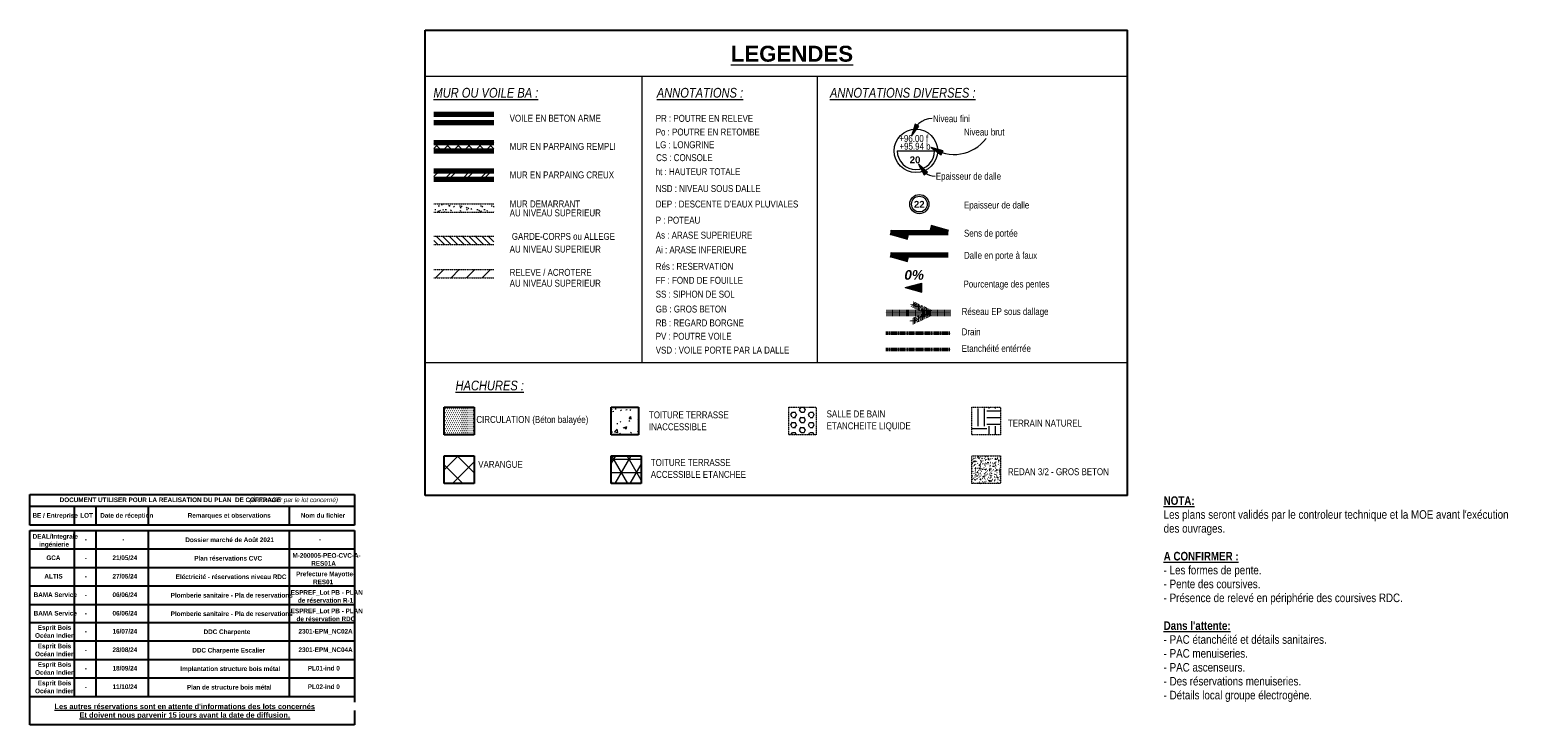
# Model space of a CAD drawing. Header units: millimetres. Extents: x 8507 to 110494, y 1100 to 66219.
# Tile 1 of 38: x 8507 to 41014, y 1100 to 16157. Entities that reach past the tile are written whole.
import ezdxf

# ---------------------------------------------------------------- set-up
doc = ezdxf.new("R2010")
doc.units = ezdxf.units.MM
for name, pattern in [('Projeté', [3.96875, 2.38125, -1.5875]), ('tiret perso 2', [3, 1.5, -1.5]), ('Triple dash EP', [21.2, 0.6, -3, 4, -3, 0.6, -3, 4, -3])]:
    doc.linetypes.add(name, pattern=pattern)
for name, color, linetype, lineweight in [('A-ANNO-NOTE', 131, 'Continuous', 9), ('A-DETL', 90, 'Continuous', 5), ('A-DETL-GENF', 92, 'Continuous', 5), ('A-DETL-MEDM', 33, 'Continuous', 25), ('A-DETL-THIN', 151, 'Continuous', 5), ('A-FLOR-OVHD', 1, 'Projeté', 5), ('G-ANNO-TEXT', 231, 'Continuous', 9)]:
    doc.layers.add(name, color=color, linetype=linetype, lineweight=lineweight)
doc.styles.add('Arial Narrow', font='ARIALN.TTF', dxfattribs={"height": 150})
doc.styles.add('Arial Narrow_2', font='ARIALN.TTF', dxfattribs={"height": 185})
doc.styles.add('Arial Narrow_B', font='ARIALNB.TTF', dxfattribs={"height": 100})
doc.styles.add('Arial Narrow_B_1', font='ARIALNB.TTF', dxfattribs={"height": 185})
doc.styles.add('Arial Narrow_B_I', font='ARIALNBI.TTF', dxfattribs={"height": 100})
doc.styles.add('Arial Narrow_B_I_1', font='ARIALNBI.TTF', dxfattribs={"height": 210})
doc.styles.add('Arial_B', font='arialbd.ttf', dxfattribs={"height": 115})
doc.styles.add('Arial_B_1', font='arialbd.ttf', dxfattribs={"height": 345})
doc.styles.add('Arial_B_2', font='arialbd.ttf', dxfattribs={"height": 150})
doc.styles.add('Arial_B_I', font='arialbi.ttf', dxfattribs={"height": 210})

# ---------------------------------------------------------------- blocks, each defined once
blk = doc.blocks.new('niveau aménag dalle - niveau aménag dalle-933489-Légende des murs')
at = {"layer": 'A-ANNO-NOTE'}
blk.add_hatch(color=256, dxfattribs=at).paths.add_polyline_path([(14591, 10671), (14591, 10479), (14232, 10575)])
for p, q in [((14232, 10575), (14591, 10671)), ((14232, 10575), (14591, 10479)), ((14591, 10479), (14591, 10671))]:
    blk.add_line(p, q, dxfattribs=at)

msp = doc.modelspace()

# ---------------------------------------------------------------- hatches: boundary and pattern name
at = {"layer": 'A-DETL-GENF', "lineweight": 9}
h = msp.add_hatch(dxfattribs=at)
h.set_pattern_fill('FP_7', color=250, style=0, pattern_type=2)
h.set_pattern_definition([(45, (13239.69, 0), (-116.6726, 116.6726), []), (135, (13239.69, 0), (-116.6726, -116.6726), [])])
h.paths.add_polyline_path([(18561.1, 13539.5), (18561.1, 13719.5), (17261.1, 13719.5), (17261.1, 13539.5)])
h = msp.add_hatch(dxfattribs=at)
h.set_pattern_fill('FP_12', color=250, style=0, pattern_type=2)
h.set_pattern_definition([(45, (13239.7, 0), (-188.5854, 188.5854), []), (45, (13239.7, 285.75), (-188.5854, 188.5854), [])])
h.paths.add_polyline_path([(18561.1, 12927.1), (18561.1, 13107.1), (17261.1, 13107.1), (17261.1, 12927.1)])
at = {"layer": 'A-DETL-GENF'}
h = msp.add_hatch(dxfattribs=at)
h.set_pattern_fill('FP_5', style=0, pattern_type=2)
h.set_pattern_definition([(0, (13239.69, 0), (304.8, 76.2), [25.146, -203.454, 25.146, -203.454, -1219.2]), (0, (13239.69, 0), (304.8, 76.2), [-457.2, 25.146, -432.054, 25.146, -203.454, -533.4]), (0, (13239.69, 0), (304.8, 76.2), [-1143, 25.146, -127.254, 25.146, -355.854]), (120, (13353.99, 38.1), (-218.39114, 225.86454), [25.146, -203.454, 25.146, -203.454, -1219.2]), (120, (13353.99, 38.1), (-218.39114, 225.86454), [-457.2, 25.146, -432.054, 25.146, -203.454, -533.4]), (120, (13353.99, 38.1), (-218.39114, 225.86454), [-1143, 25.146, -127.254, 25.146, -355.854]), (240, (13392.09, 190.5), (-86.40886, -302.06454), [25.146, -203.454, 25.146, -203.454, -1219.2]), (240, (13392.09, 190.5), (-86.40886, -302.06454), [-457.2, 25.146, -432.054, 25.146, -203.454, -533.4]), (240, (13392.09, 190.5), (-86.40886, -302.06454), [-1143, 25.146, -127.254, 25.146, -355.854])])
h.paths.add_polyline_path([(18561.1, 12213.4), (18561.1, 12393.4), (17261.1, 12393.4), (17261.1, 12213.4)])
h = msp.add_hatch(dxfattribs=at)
h.set_pattern_fill('FP_2', style=0, pattern_type=2)
h.set_pattern_definition([(315, (-2120160.07, -1348758.58), (70.710678, 70.710678), [])])
h.paths.add_polyline_path([(18561.1, 11509.3), (18561.1, 11689.3), (17261.1, 11689.3), (17261.1, 11509.3)])
h = msp.add_hatch(dxfattribs=at)
h.set_pattern_fill('FP_6', style=0, pattern_type=2)
h.set_pattern_definition([(45, (13239.7, 0), (-168.38, 168.38), [])])
h.paths.add_polyline_path([(18561.1, 10789.3), (18561.1, 10969.3), (17261.1, 10969.3), (17261.1, 10789.3)])
h = msp.add_hatch(dxfattribs=at)
h.set_pattern_fill('FP_3', style=0, pattern_type=2)
h.set_pattern_definition([(0, (-2133376.136, -1356378.623), (21.828, 43.656), [8.382, -35.274])])
h.paths.add_polyline_path([(18132.2, 7385.5), (18132.2, 7985.5), (17483, 7985.5), (17483, 7385.5)])
h = msp.add_hatch(dxfattribs=at)
h.set_pattern_fill('FP_1', style=0, pattern_type=2)
h.set_pattern_definition([(50, (13239.7, 0), (546.553, -47.817), [57.15, -628.65]), (355, (13239.7, 0), (-105.728, 573.17), [45.72, -502.92]), (100.451, (13285.24, -4), (440.828, 525.35), [48.57, -534.27]), (46.184, (13239.7, 152.4), (813.237, -126.13), [85.725, -942.975]), (96.636, (13307.46, 141.9), (712.21, 742.28), [72.855, -801.405]), (351.184, (13239.7, 152.4), (712.215, 742.276), [68.58, -754.38]), (21, (13315.9, 114.3), (454.843, -306.796), [57.15, -628.65]), (326, (13315.9, 114.3), (185.406, 552.564), [45.72, -502.92]), (71.451, (13353.8, 88.73), (640.25, 245.764), [48.57, -534.27]), (37.5, (13239.69, 0), (9.2664, 253.665), [25.146, -471.678, 25.146, -485.394, -504.825]), (37.5, (13239.69, 0), (9.2664, 253.665), [-1007.364, 25.146, -479.679]), (7.5, (13239.7, 0), (200.4594, 300.5414), [25.146, -265.938, 25.146, -460.248, -192.405]), (7.5, (13239.7, 0), (200.4594, 300.5414), [-776.478, 25.146, -167.259]), (327.5, (13069.76, 0), (406.773, -17.1864), [25.146, -165.354, 25.146, -569.214, -788.67]), (327.5, (13069.76, 0), (406.773, -17.1864), [-784.86, 25.146, -763.524]), (317.5, (12993.56, 0), (444.388, 76.28), [25.146, -222.504, 25.146, -369.57, -560.07]), (317.5, (12993.56, 0), (444.388, 76.28), [-642.366, 25.146, -534.924])])
h.paths.add_polyline_path([(21697.1, 7385.5), (21697.1, 7985.5), (21103, 7985.5), (21103, 7385.5)])
h = msp.add_hatch(dxfattribs=at)
h.set_pattern_fill('FP_4', color=9, style=0, pattern_type=2)
h.set_pattern_definition([(0, (-2125905.71, -1356378.62), (0, 109.985), [63.5, -127]), (120, (-2125905.71, -1356378.62), (-95.249804, -54.9925), [63.5, -127]), (60, (-2125842.21, -1356378.62), (-95.249804, 54.9925), [63.5, -127])])
h.paths.add_polyline_path([(25547.5, 7385.5), (25547.5, 7985.5), (24953.4, 7985.5), (24953.4, 7385.5)])
h = msp.add_hatch(dxfattribs=at)
h.set_pattern_fill('FP_9', color=253, style=0, pattern_type=2)
h.set_pattern_definition([(0, (13239.7, 0), (381, 381), [381, -381]), (0, (13239.7, 142.88), (381, 381), [381, -381]), (0, (13239.7, 285.75), (381, 381), [381, -381]), (90, (13287.3, 333.38), (-381, 381), [381, -381]), (90, (13430.2, 333.38), (-381, 381), [381, -381]), (90, (13573.06, 333.38), (-381, 381), [381, -381])])
h.paths.add_polyline_path([(29541.1, 7385.5), (29541.1, 7985.5), (28916.7, 7985.5), (28916.7, 7385.5)])
h = msp.add_hatch(dxfattribs=at)
h.set_pattern_fill('FP_10', color=8, style=0, pattern_type=2)
h.set_pattern_definition([(45, (13239.7, 0), (-238.649, 238.649), []), (135, (13239.7, 0), (-238.649, -238.649), [])])
h.paths.add_polyline_path([(18132.2, 6333.6), (18132.2, 6933.6), (17483, 6933.6), (17483, 6333.6)])
h = msp.add_hatch(dxfattribs=at)
h.set_pattern_fill('FP_11', style=0, pattern_type=2)
h.set_pattern_definition([(0, (13239.7, 0), (0, 285.75), []), (60, (13239.7, 0), (-247.467, 142.875), []), (120, (13239.7, 0), (-247.467, -142.875), [])])
h.paths.add_polyline_path([(21752.2, 6333.6), (21752.2, 6933.6), (21103, 6933.6), (21103, 6333.6)])
h = msp.add_hatch(dxfattribs=at)
h.set_pattern_fill('FP_8', color=9, style=0, pattern_type=2)
h.set_pattern_definition([(50, (221795.15, -844152.45), (150.624956, -13.177898), [15.75, -173.25]), (355, (221795.15, -844152.45), (-29.137704, 157.960606), [12.6, -138.6]), (100.451, (221807.7, -844153.55), (121.48793, 144.781111), [13.385, -147.24]), (46.184, (221795.15, -844110.45), (224.120633, -34.760092), [23.625, -259.875]), (96.636, (221813.82, -844113.34), (196.278123, 204.56567), [20.078, -220.86]), (351.184, (221795.15, -844110.45), (196.27986, 204.5646), [18.9, -207.9]), (21, (221816.15, -844120.95), (125.350783, -84.550077), [15.75, -173.25]), (326, (221816.15, -844120.95), (51.096411, 152.281698), [12.6, -138.6]), (71.451, (221826.6, -844128), (176.447013, 67.729897), [13.385, -147.24]), (37.5, (221795.15, -844152.45), (2.5535696, 69.9077093), [8.382, -128.538, 8.382, -132.318, -139.125]), (37.5, (221795.15, -844152.45), (2.5535696, 69.9077093), [-277.62, 8.382, -130.743]), (7.5, (221795.15, -844152.45), (55.244603, 82.8264595), [8.382, -71.838, 8.382, -125.388, -53.025]), (7.5, (221795.15, -844152.45), (55.244603, 82.8264595), [-213.99, 8.382, -44.643]), (327.5, (221748.32, -844152.45), (112.1023742, -4.736308), [8.382, -44.118, 8.382, -155.418, -217.35]), (327.5, (221748.32, -844152.45), (112.1023742, -4.736308), [-216.3, 8.382, -208.968]), (317.5, (221727.32, -844152.45), (122.468801, 21.022317), [8.382, -59.868, 8.382, -100.398, -154.35]), (317.5, (221727.32, -844152.45), (122.468801, 21.022317), [-177.03, 8.382, -145.968])])
h.paths.add_polyline_path([(29541.1, 6333.6), (29541.1, 6933.6), (28916.7, 6933.6), (28916.7, 6333.6)])
at = {"layer": 'G-ANNO-TEXT'}
for points in [[(27609.9, 13859.9), (27769.9, 14073), (27687.4, 14114.9)], [(28037.6, 13611.4), (28254.5, 13456.5), (28294.4, 13540)], [(27762.3, 13256.9), (27884.2, 13019.9), (27957.9, 13075.9)]]:
    msp.add_hatch(color=7, dxfattribs=at).paths.add_polyline_path(points)

# ---------------------------------------------------------------- linework, layer by layer
at = {"layer": 'A-DETL', "lineweight": 70}
for p, q in [((17261.1, 14330.6), (18561.1, 14330.6)), ((17261.1, 14150.6), (18561.1, 14150.6)), ((17261.1, 13719.5), (18561.1, 13719.5)), ((17261.1, 13539.5), (18561.1, 13539.5)), ((17261.1, 13107.1), (18561.1, 13107.1)), ((17261.1, 12927.1), (18561.1, 12927.1)), ((27156.3, 11769.9), (28404.3, 11769.9)), ((27540.8, 11659.7), (27156.3, 11769.9)), ((28404.3, 11769.9), (28019.8, 11880.2)), ((27156.3, 11289.9), (28404.3, 11289.9)), ((27540.8, 11179.7), (27156.3, 11289.9))]:
    msp.add_line(p, q, dxfattribs=at)
at = {"layer": 'A-DETL', "linetype": 'Triple dash EP', "lineweight": 100}
for p, q in [((27636.6, 10215.7), (28030.8, 10031.9)), ((27056.7, 10031.9), (28456.7, 10031.9)), ((27636.6, 9848.1), (28030.8, 10031.9))]:
    msp.add_line(p, q, dxfattribs=at)
at = {"layer": 'A-DETL', "linetype": 'tiret perso 2', "lineweight": 50}
for p, q in [((27056.7, 9591.9), (28456.7, 9591.9)), ((27056.7, 9231.9), (28456.7, 9231.9))]:
    msp.add_line(p, q, dxfattribs=at)
at = {"layer": 'A-DETL-MEDM'}
for p, q in [((17069.6, 16157.4), (32291.6, 16157.4)), ((17069.6, 6070), (17069.6, 16157.4)), ((32291.6, 6070), (32291.6, 16157.4)), ((17483, 7985.5), (18132.2, 7985.5)), ((17483, 7385.5), (17483, 7985.5)), ((18132.2, 7985.5), (18132.2, 7385.5)), ((21103, 7985.5), (21697.1, 7985.5)), ((21103, 7385.5), (21103, 7985.5)), ((21697.1, 7985.5), (21697.1, 7385.5)), ((18132.2, 7385.5), (17483, 7385.5)), ((21697.1, 7385.5), (21103, 7385.5)), ((17483, 6933.6), (18132.2, 6933.6)), ((17483, 6333.6), (17483, 6933.6)), ((18132.2, 6933.6), (18132.2, 6333.6)), ((21103, 6933.6), (21752.2, 6933.6)), ((21103, 6333.6), (21103, 6933.6)), ((21752.2, 6933.6), (21752.2, 6333.6)), ((18132.2, 6333.6), (17483, 6333.6)), ((21752.2, 6333.6), (21103, 6333.6)), ((8506.8, 6092.1), (15541.2, 6092.1)), ((8506.8, 5430.1), (8506.8, 6092.1)), ((15541.2, 6092.1), (15541.2, 5430.1)), ((32291.6, 6070), (17069.6, 6070)), ((8506.8, 5842.1), (15541.2, 5842.1)), ((9466.5, 5842.1), (9466.5, 5430.1)), ((9935.9, 5842.1), (9935.9, 5430.1)), ((11069.3, 5842.1), (11069.3, 5430.1)), ((14126.1, 5842.1), (14126.1, 5430.1)), ((15541.2, 5430.1), (8506.8, 5430.1)), ((8506.8, 5313.5), (15541.2, 5313.5)), ((8506.8, 1099.8), (8506.8, 5313.5)), ((9466.5, 5313.5), (9466.5, 1719.2)), ((9935.9, 5313.5), (9935.9, 1719.2)), ((11069.3, 5313.5), (11069.3, 1719.2)), ((14126.1, 5313.5), (14126.1, 1719.2)), ((15541.2, 5313.5), (15541.2, 1099.8)), ((8506.8, 4913), (15541.2, 4913)), ((8506.8, 4512.5), (15541.2, 4512.5)), ((8506.8, 4112), (15541.2, 4112)), ((8506.8, 3711.5), (15541.2, 3711.5)), ((8513, 3320.8), (15547.4, 3320.8)), ((8513, 2920.3), (15547.4, 2920.3)), ((8513, 2519.8), (15547.4, 2519.8)), ((8513, 2119.3), (15547.4, 2119.3)), ((8506.8, 1719.2), (15541.2, 1719.2)), ((15541.2, 1099.8), (8506.8, 1099.8))]:
    msp.add_line(p, q, dxfattribs=at)
at = {"layer": 'A-DETL-THIN'}
for p, q in [((17069.6, 15157.4), (32291.6, 15157.4)), ((21766.4, 15157.4), (21766.4, 8951.8)), ((25566.4, 15157.4), (25566.4, 8951.8)), ((27301.6, 13539.4), (28111.6, 13539.4)), ((17069.6, 8951.8), (32291.6, 8951.8))]:
    msp.add_line(p, q, dxfattribs=at)
for centre, radius in [((27706.6, 13539.4), 470.9), ((27780.3, 12384.9), 207.5), ((27780.3, 12384.9), 170)]:
    msp.add_circle(centre, radius, dxfattribs=at)
msp.add_arc((27706.6, 13539.4), 405, 180, 360, dxfattribs=at)
at = {"layer": 'A-FLOR-OVHD'}
for p, q in [((17261.1, 12393.4), (18561.1, 12393.4)), ((17261.1, 12213.4), (18561.1, 12213.4)), ((17261.1, 11689.3), (18561.1, 11689.3)), ((17261.1, 11509.3), (18561.1, 11509.3)), ((17261.1, 10969.3), (18561.1, 10969.3)), ((17261.1, 10789.3), (18561.1, 10789.3)), ((24953.4, 7985.5), (25547.5, 7985.5)), ((24953.4, 7385.5), (24953.4, 7985.5)), ((25547.5, 7985.5), (25547.5, 7385.5)), ((28916.7, 7985.5), (29541.1, 7985.5)), ((28916.7, 7385.5), (28916.7, 7985.5)), ((29541.1, 7985.5), (29541.1, 7385.5)), ((25547.5, 7385.5), (24953.4, 7385.5)), ((29541.1, 7385.5), (28916.7, 7385.5)), ((28916.7, 6933.6), (29541.1, 6933.6)), ((28916.7, 6333.6), (28916.7, 6933.6)), ((29541.1, 6933.6), (29541.1, 6333.6)), ((29541.1, 6333.6), (28916.7, 6333.6))]:
    msp.add_line(p, q, dxfattribs=at)
at = {"layer": 'G-ANNO-TEXT', "color": 130}
for p, q in [((27687.4, 14114.9), (27609.9, 13859.9)), ((27609.9, 13859.9), (27769.9, 14073)), ((27769.9, 14073), (27687.4, 14114.9)), ((28037.6, 13611.4), (28254.5, 13456.5)), ((28294.4, 13540), (28037.6, 13611.4)), ((28254.5, 13456.5), (28294.4, 13540)), ((27762.3, 13256.9), (27884.2, 13019.9)), ((27957.9, 13075.9), (27762.3, 13256.9)), ((27884.2, 13019.9), (27957.9, 13075.9))]:
    msp.add_line(p, q, dxfattribs=at)
for centre, radius, start, end in [((28060.9, 13778.3), 458.3, 90, 169.74961), ((28529.7, 14336.6), 876.3, 235.8418, 322.86686), ((28121.5, 13365), 375.2, 196.75291, 270)]:
    msp.add_arc(centre, radius, start, end, dxfattribs=at)

# ---------------------------------------------------------------- block references
at = {"layer": 'A-ANNO-NOTE'}
msp.add_blockref('niveau aménag dalle - niveau aménag dalle-933489-Légende des murs', (13239.7, 0), dxfattribs=at)

# ---------------------------------------------------------------- texts
at = {"layer": 'G-ANNO-TEXT', "color": 7, "attachment_point": 1, "bg_fill": 3, "box_fill_scale": 1.25, "bg_fill_color": 256, "bg_fill_true_color": 13158600, "bg_fill_transparency": 0}
for s, insert, char_height, width, style in [('\\LLEGENDES', (23693.3, 15816.4), 345, 3174.682, 'Arial_B_1'), ('\\LANNOTATIONS :', (22090.2, 14903), 210, 2314.873, 'Arial Narrow_B_I_1'), ('\\LANNOTATIONS DIVERSES :', (25843, 14903), 210, 3854.113, 'Arial Narrow_B_I_1'), ('\\LHACHURES :', (17728.6, 8560.4), 210, 1821.835, 'Arial Narrow_B_I_1')]:
    msp.add_mtext(s, dxfattribs=dict(at, insert=insert, char_height=char_height, width=width, style=style))
at = {"layer": 'G-ANNO-TEXT', "color": 7, "attachment_point": 1}
for s, insert, char_height, width, style in [('VOILE EN BETON ARME', (18902.1, 14320.6), 150, 2453.164, 'Arial Narrow'), ('PR : POUTRE EN RELEVE', (22068.2, 14318.5), 150, 2621.518, 'Arial Narrow'), ('Niveau fini', (28075.9, 14311.6), 150, 1004.114, 'Arial Narrow'), ('Po : POUTRE EN RETOMBE', (22068.2, 14022.2), 150, 2795.885, 'Arial Narrow'), ('Niveau brut ', (28747.2, 14022.2), 150, 1160.443, 'Arial Narrow'), ('MUR EN PARPAING REMPLI', (18902.1, 13709.5), 150, 2843.986, 'Arial Narrow'), ('LG : LONGRINE', (22068.2, 13746.8), 150, 1563.291, 'Arial Narrow'), ('+96.00 f', (27345.5, 13882.6), 150, 787.658, 'Arial Narrow'), ('+95.94 b', (27349.2, 13713.8), 150, 847.785, 'Arial Narrow'), (' CS : CONSOLE', (22028.2, 13466.8), 150, 1569.303, 'Arial Narrow'), ('20', (27570.5, 13420.1), 150, 288.608, 'Arial_B_2'), ('MUR EN PARPAING CREUX', (18902.1, 13093), 150, 2789.872, 'Arial Narrow'), ('ht : HAUTEUR TOTALE', (22068.2, 13162.7), 150, 2278.797, 'Arial Narrow'), ('Epaisseur de dalle', (28136.5, 13064.9), 150, 1779.746, 'Arial Narrow'), ('NSD : NIVEAU SOUS DALLE', (22068.2, 12798), 150, 2819.936, 'Arial Narrow'), ('MUR DEMARRANT', (18902.1, 12464.8), 150, 1875.949, 'Arial Narrow'), ("DEP : DESCENTE D'EAUX PLUVIALES", (22068.2, 12462), 150, 3848.1, 'Arial Narrow'), ('22 ', (27662.2, 12455.2), 150, 360.759, 'Arial_B_2'), ('Epaisseur de dalle', (28747.2, 12440.3), 150, 1779.746, 'Arial Narrow'), ('AU NIVEAU SUPERIEUR', (18902.1, 12270.3), 150, 2447.151, 'Arial Narrow'), ('P : POTEAU', (22068.2, 12111.7), 150, 1202.531, 'Arial Narrow'), (' GARDE-CORPS ou ALLEGE', (18902.1, 11760.7), 150, 2831.961, 'Arial Narrow'), ('As : ARASE SUPERIEURE', (22068.2, 11787.8), 150, 2603.48, 'Arial Narrow'), ('Sens de portée', (28747.2, 11829.8), 150, 1467.088, 'Arial Narrow'), ('AU NIVEAU SUPERIEUR', (18902.1, 11486), 150, 2447.151, 'Arial Narrow'), ('Ai : ARASE INFERIEURE', (22068.2, 11470.3), 150, 2447.151, 'Arial Narrow'), ('Dalle en porte à faux', (28747.2, 11349.8), 150, 1990.189, 'Arial Narrow'), ('Rés : RESERVATION', (22068.2, 11112.2), 150, 2086.392, 'Arial Narrow'), ('AU NIVEAU SUPERIEUR', (18902.1, 10746.7), 150, 2447.151, 'Arial Narrow'), ('RELEVE / ACROTERE ', (18902.1, 10981.4), 150, 2266.771, 'Arial Narrow'), ('FF : FOND DE FOUILLE', (22068.2, 10809.1), 150, 2344.936, 'Arial Narrow'), ('Pourcentage des pentes', (28737.6, 10728.7), 150, 2344.936, 'Arial Narrow'), ('SS : SIPHON DE SOL', (22068.2, 10509.1), 150, 2122.468, 'Arial Narrow'), ('GB : GROS BETON', (22068.2, 10186.9), 150, 1899.999, 'Arial Narrow'), ('Réseau EP sous dallage', (28697.6, 10133.5), 150, 2362.974, 'Arial Narrow'), ('RB : REGARD BORGNE', (22068.2, 9886.9), 150, 2350.949, 'Arial Narrow'), ('PV : POUTRE VOILE', (22068.2, 9596.9), 150, 2044.303, 'Arial Narrow'), ('Drain ', (28697.6, 9693.5), 150, 571.202, 'Arial Narrow'), ('VSD : VOILE PORTE PAR LA DALLE', (22068.2, 9296.9), 150, 3607.594, 'Arial Narrow'), ('Etanchéité entérrée ', (28697.6, 9333.5), 150, 1948.101, 'Arial Narrow'), ('CIRCULATION (Béton balayée)', (18180.4, 7794.2), 150, 3018.353, 'Arial Narrow'), ('TOITURE TERRASSE ', (21920.4, 7894.2), 150, 2206.645, 'Arial Narrow'), ('SALLE DE BAIN ', (25770.9, 7914.2), 150, 1647.468, 'Arial Narrow'), ('INACCESSIBLE', (21920.4, 7636.2), 150, 1557.278, 'Arial Narrow'), ('ETANCHEITE LIQUIDE', (25770.9, 7656.2), 150, 2260.759, 'Arial Narrow'), ('TERRAIN NATUREL', (29700.4, 7714.2), 150, 1984.177, 'Arial Narrow'), ('TOITURE TERRASSE', (21960.4, 6862.3), 150, 2146.518, 'Arial Narrow'), ('VARANGUE ', (18220.4, 6822.3), 150, 1250.632, 'Arial Narrow'), ('ACCESSIBLE ETANCHEE', (21960.4, 6604.3), 150, 2567.404, 'Arial Narrow'), ('REDAN 3/2 - GROS BETON', (29700.4, 6662.3), 150, 2705.695, 'Arial Narrow'), ('DOCUMENT UTILISER POUR LA REALISATION DU PLAN  DE COFFRAGE ', (9150.5, 6028.7), 100, 4982.488, 'Arial Narrow_B'), ('(À controler par le lot concerné)', (13261.5, 6028.7), 100, 2184.598, 'Arial Narrow_B_I'), ('BE / Entreprise', (8561.1, 5690.6), 100, 1030.168, 'Arial Narrow_B'), ('LOT', (9596, 5690.6), 100, 284.599, 'Arial Narrow_B'), ('Date de réception', (10028.9, 5690.6), 100, 1206.54, 'Arial Narrow_B'), ('Remarques et observations', (11924.7, 5690.6), 100, 1883.966, 'Arial Narrow_B'), ('Nom du fichier', (14375.2, 5690.6), 100, 1002.109, 'Arial Narrow_B'), ('DEAL/Integrale', (8563.5, 5236.2), 100, 1026.16, 'Arial Narrow_B'), ('ingénierie', (8705.7, 5064.3), 100, 681.434, 'Arial Narrow_B'), ('\\fArial Narrow|b1|i0|c0|p34|;-', (9693.5, 5173.5), 100, 48.101, 'Arial Narrow_B'), ('\\fArial Narrow|b1|i0|c0|p34|;-', (10506.9, 5173.5), 100, 48.101, 'Arial Narrow_B'), ('Dossier marché de Août 2021', (11873.4, 5162.3), 100, 2008.227, 'Arial Narrow_B'), ('\\fArial Narrow|b1|i0|c0|p34|;-', (14768.7, 5173.5), 100, 48.101, 'Arial Narrow_B'), ('GCA', (8861.1, 4773), 100, 308.65, 'Arial Narrow_B'), ('\\fArial Narrow|b1|i0|c0|p34|;-', (9693.6, 4773), 100, 48.101, 'Arial Narrow_B'), ('21/05/24', (10295.2, 4773), 100, 561.181, 'Arial Narrow_B'), ('Plan réservations CVC', (12066.9, 4761.8), 100, 1539.24, 'Arial Narrow_B'), ('M-200005-PEO-CVC-A-', (14195.2, 4823), 100, 1535.232, 'Arial Narrow_B'), ('RES01A', (14602, 4651.1), 100, 553.164, 'Arial Narrow_B'), ('ALTIS', (8818.2, 4372.5), 100, 412.869, 'Arial Narrow_B'), ('\\fArial Narrow|b1|i0|c0|p34|;-', (9693.6, 4372.5), 100, 48.101, 'Arial Narrow_B'), ('27/05/24', (10295.2, 4372.5), 100, 561.181, 'Arial Narrow_B'), ('Eléctricité - réservations niveau RDC', (11665.2, 4361.3), 100, 2513.29, 'Arial Narrow_B'), ('Prefecture Mayotte-', (14274.3, 4422.5), 100, 1342.827, 'Arial Narrow_B'), ('RES01', (14641.4, 4250.6), 100, 452.953, 'Arial Narrow_B'), ('BAMA Service', (8586.6, 3972), 100, 970.042, 'Arial Narrow_B'), ('\\fArial Narrow|b1|i0|c0|p34|;-', (9693.6, 3972), 100, 48.101, 'Arial Narrow_B'), ('06/06/24', (10295.2, 3972), 100, 561.181, 'Arial Narrow_B'), ('Plomberie sanitaire - Pla de reservations', (11555.9, 3960.8), 100, 2777.847, 'Arial Narrow_B'), ('ESPREF_Lot PB - PLAN ', (14157.3, 4022), 100, 1663.502, 'Arial Narrow_B'), ('BAMA Service', (8586.6, 3571.5), 100, 970.042, 'Arial Narrow_B'), ('06/06/24', (10295.6, 3571.5), 100, 561.181, 'Arial Narrow_B'), ('ESPREF_Lot PB - PLAN ', (14157.3, 3621.5), 100, 1663.502, 'Arial Narrow_B'), ('de réservation R-1', (14312.7, 3850.1), 100, 1254.641, 'Arial Narrow_B'), ('Esprit Bois', (8675.9, 3260.9), 100, 757.595, 'Arial Narrow_B'), ('\\fArial Narrow|b1|i0|c0|p34|;-', (9693.6, 3571.5), 100, 48.101, 'Arial Narrow_B'), ('Plomberie sanitaire - Pla de reservations', (11555.9, 3560.3), 100, 2777.847, 'Arial Narrow_B'), ('de réservation RDC', (14282.9, 3449.6), 100, 1326.793, 'Arial Narrow_B'), ('Océan Indien', (8616.4, 3088.9), 100, 901.898, 'Arial Narrow_B'), ('\\fArial Narrow|b1|i0|c0|p34|;-', (9693.6, 3180.9), 100, 48.101, 'Arial Narrow_B'), ('16/07/24', (10295.6, 3180.9), 100, 561.181, 'Arial Narrow_B'), ('DDC Charpente', (12268.7, 3169.7), 100, 1050.211, 'Arial Narrow_B'), ('2301-EPM_NC02A', (14325.9, 3180.9), 100, 1218.565, 'Arial Narrow_B'), ('Océan Indien', (8616.4, 2688.4), 100, 901.898, 'Arial Narrow_B'), ('Esprit Bois', (8675.9, 2860.4), 100, 757.595, 'Arial Narrow_B'), ('\\fArial Narrow|b1|i0|c0|p34|;-', (9693.6, 2780.4), 100, 48.101, 'Arial Narrow_B'), ('28/08/24', (10295.6, 2780.4), 100, 561.181, 'Arial Narrow_B'), ('DDC Charpente Escalier', (12023.9, 2769.2), 100, 1643.459, 'Arial Narrow_B'), ('2301-EPM_NC04A', (14325.9, 2780.4), 100, 1218.565, 'Arial Narrow_B')]:
    msp.add_mtext(s, dxfattribs=dict(at, insert=insert, char_height=char_height, width=width, style=style))
at = {"layer": 'G-ANNO-TEXT', "color": 1, "insert": (33074.7, 6054), "char_height": 185, "width": 805.696, "attachment_point": 1, "style": 'Arial Narrow_B_1', "bg_fill": 3, "box_fill_scale": 1.25, "bg_fill_color": 256, "bg_fill_true_color": 13158600, "bg_fill_transparency": 0}
msp.add_mtext('\\LNOTA:', dxfattribs=at)
at = {"layer": 'G-ANNO-TEXT', "color": 1, "char_height": 100, "attachment_point": 1, "style": 'Arial Narrow_B'}
for s, insert, width in [('Océan Indien', (8616.4, 2287.9), 901.898), ('Esprit Bois', (8675.9, 2459.9), 757.595), ('\\fArial Narrow|b1|i0|c0|p34|;-', (9693.6, 2379.9), 48.101), ('18/09/24', (10295.6, 2379.9), 561.181), ('Implantation structure bois métal', (11766.2, 2368.7), 2268.776), ('PL01-ind 0', (14527.7, 2379.9), 729.536), ('Esprit Bois', (8675.9, 2059.4), 757.595), ('11/10/24', (10295.6, 1979.4), 561.181), ('Plan de structure bois métal', (11906.7, 1968.2), 1928.058), ('PL02-ind 0', (14527.7, 1979.4), 729.536), ('Océan Indien', (8616.4, 1887.4), 901.898), ('\\fArial Narrow|b1|i0|c0|p34|;-', (9693.6, 1979.4), 48.101)]:
    msp.add_mtext(s, dxfattribs=dict(at, insert=insert, width=width))

# ---------------------------------------------------------------- next in the draw order: texts
at = {"layer": 'A-ANNO-NOTE', "insert": (27455.6, 10956.5), "char_height": 210, "width": 487.025, "attachment_point": 1, "style": 'Arial_B_I', "bg_fill": 3, "box_fill_scale": 1.25, "bg_fill_color": 256, "bg_fill_true_color": 13158600, "bg_fill_transparency": 0}
msp.add_mtext('0%', dxfattribs=at)
at = {"layer": 'G-ANNO-TEXT', "color": 7, "attachment_point": 1, "bg_fill": 3, "box_fill_scale": 1.25, "bg_fill_color": 256, "bg_fill_true_color": 13158600, "bg_fill_transparency": 0}
for s, insert, char_height, width, style in [('\\LMUR OU VOILE BA :', (17250.2, 14903), 210, 2801.898, 'Arial Narrow_B_I_1'), ("\\LLes autres réservations sont en attente d'informations des lots concernés", (9038.2, 1558.6), 115, 6758.226, 'Arial_B')]:
    msp.add_mtext(s, dxfattribs=dict(at, insert=insert, char_height=char_height, width=width, style=style))
at = {"layer": 'G-ANNO-TEXT', "color": 1, "insert": (33074.7, 5753), "char_height": 185, "width": 9031.01, "attachment_point": 1, "style": 'Arial Narrow_2', "bg_fill": 3, "box_fill_scale": 1.25, "bg_fill_color": 256, "bg_fill_true_color": 13158600, "bg_fill_transparency": 0}
msp.add_mtext("Les plans seront validés par le controleur technique et la MOE avant l'exécution ", dxfattribs=at)

# ---------------------------------------------------------------- next in the draw order: texts
at = {"layer": 'G-ANNO-TEXT', "color": 1, "insert": (33074.7, 5452.1), "char_height": 185, "width": 1595.358, "attachment_point": 1, "style": 'Arial Narrow_2', "bg_fill": 3, "box_fill_scale": 1.25, "bg_fill_color": 256, "bg_fill_true_color": 13158600, "bg_fill_transparency": 0}
msp.add_mtext('des ouvrages.', dxfattribs=at)
at = {"layer": 'G-ANNO-TEXT', "color": 7, "insert": (9580.6, 1373.4), "char_height": 115, "width": 5443.458, "attachment_point": 1, "style": 'Arial_B', "bg_fill": 3, "box_fill_scale": 1.25, "bg_fill_color": 256, "bg_fill_true_color": 13158600, "bg_fill_transparency": 0}
msp.add_mtext('\\LEt doivent nous parvenir 15 jours avant la date de diffusion.', dxfattribs=at)

# ---------------------------------------------------------------- next in the draw order: texts
at = {"layer": 'G-ANNO-TEXT', "color": 1, "insert": (33074.7, 4850.1), "char_height": 185, "width": 1956.118, "attachment_point": 1, "style": 'Arial Narrow_B_1', "bg_fill": 3, "box_fill_scale": 1.25, "bg_fill_color": 256, "bg_fill_true_color": 13158600, "bg_fill_transparency": 0}
msp.add_mtext('\\LA CONFIRMER :', dxfattribs=at)

# ---------------------------------------------------------------- next in the draw order: texts
at = {"layer": 'G-ANNO-TEXT', "color": 1, "insert": (33074.7, 4549.2), "char_height": 185, "width": 2545.358, "attachment_point": 1, "style": 'Arial Narrow_2', "bg_fill": 3, "box_fill_scale": 1.25, "bg_fill_color": 256, "bg_fill_true_color": 13158600, "bg_fill_transparency": 0}
msp.add_mtext('- Les formes de pente.', dxfattribs=at)

# ---------------------------------------------------------------- next in the draw order: texts
at = {"layer": 'G-ANNO-TEXT', "color": 1, "insert": (33074.7, 4248.2), "char_height": 185, "width": 2517.299, "attachment_point": 1, "style": 'Arial Narrow_2', "bg_fill": 3, "box_fill_scale": 1.25, "bg_fill_color": 256, "bg_fill_true_color": 13158600, "bg_fill_transparency": 0}
msp.add_mtext('- Pente des coursives.', dxfattribs=at)

# ---------------------------------------------------------------- next in the draw order: texts
at = {"layer": 'G-ANNO-TEXT', "color": 1, "insert": (33074.7, 3947.3), "char_height": 185, "width": 6213.078, "attachment_point": 1, "style": 'Arial Narrow_2', "bg_fill": 3, "box_fill_scale": 1.25, "bg_fill_color": 256, "bg_fill_true_color": 13158600, "bg_fill_transparency": 0}
msp.add_mtext('- Présence de relevé en périphérie des coursives RDC.', dxfattribs=at)

# ---------------------------------------------------------------- next in the draw order: texts
at = {"layer": 'G-ANNO-TEXT', "color": 1, "insert": (33074.7, 3345.3), "char_height": 185, "width": 1739.662, "attachment_point": 1, "style": 'Arial Narrow_B_1', "bg_fill": 3, "box_fill_scale": 1.25, "bg_fill_color": 256, "bg_fill_true_color": 13158600, "bg_fill_transparency": 0}
msp.add_mtext("\\LDans l'attente:", dxfattribs=at)

# ---------------------------------------------------------------- next in the draw order: texts
at = {"layer": 'G-ANNO-TEXT', "color": 1, "insert": (33074.7, 3044.4), "char_height": 185, "width": 4240.927, "attachment_point": 1, "style": 'Arial Narrow_2', "bg_fill": 3, "box_fill_scale": 1.25, "bg_fill_color": 256, "bg_fill_true_color": 13158600, "bg_fill_transparency": 0}
msp.add_mtext('- PAC étanchéité et détails sanitaires.', dxfattribs=at)

# ---------------------------------------------------------------- next in the draw order: texts
at = {"layer": 'G-ANNO-TEXT', "color": 1, "insert": (33074.7, 2743.4), "char_height": 185, "width": 2188.607, "attachment_point": 1, "style": 'Arial Narrow_2', "bg_fill": 3, "box_fill_scale": 1.25, "bg_fill_color": 256, "bg_fill_true_color": 13158600, "bg_fill_transparency": 0}
msp.add_mtext('- PAC menuiseries.', dxfattribs=at)

# ---------------------------------------------------------------- next in the draw order: texts
at = {"layer": 'G-ANNO-TEXT', "color": 1, "insert": (33074.7, 2442.4), "char_height": 185, "width": 2120.463, "attachment_point": 1, "style": 'Arial Narrow_2', "bg_fill": 3, "box_fill_scale": 1.25, "bg_fill_color": 256, "bg_fill_true_color": 13158600, "bg_fill_transparency": 0}
msp.add_mtext('- PAC ascenseurs.', dxfattribs=at)

# ---------------------------------------------------------------- next in the draw order: texts
at = {"layer": 'G-ANNO-TEXT', "color": 1, "insert": (33074.7, 2141.5), "char_height": 185, "width": 3575.526, "attachment_point": 1, "style": 'Arial Narrow_2', "bg_fill": 3, "box_fill_scale": 1.25, "bg_fill_color": 256, "bg_fill_true_color": 13158600, "bg_fill_transparency": 0}
msp.add_mtext('- Des réservations menuiseries.', dxfattribs=at)

# ---------------------------------------------------------------- next in the draw order: texts
at = {"layer": 'G-ANNO-TEXT', "color": 1, "insert": (33074.7, 1840.5), "char_height": 185, "width": 3852.108, "attachment_point": 1, "style": 'Arial Narrow_2', "bg_fill": 3, "box_fill_scale": 1.25, "bg_fill_color": 256, "bg_fill_true_color": 13158600, "bg_fill_transparency": 0}
msp.add_mtext('- Détails local groupe électrogène.', dxfattribs=at)

doc.saveas('drawing.dxf')
